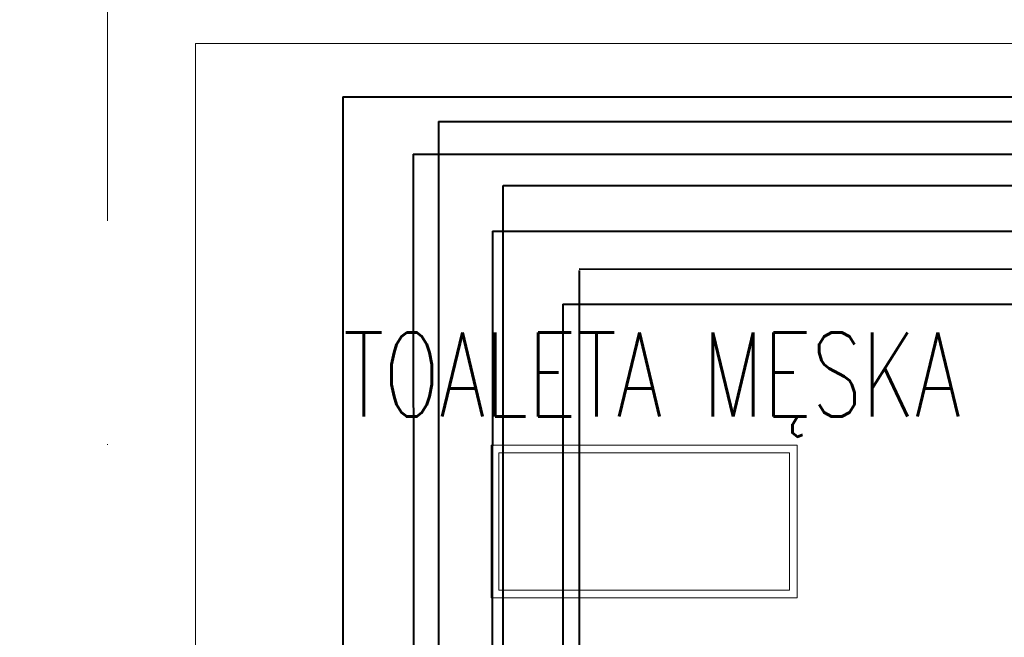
# Model space of a CAD drawing. Header units: millimetres. Extents: x -82287 to 177822, y -399756 to 0.
# Tile 176 of 228: x 52042 to 52182, y -195283 to -195195. Entities that reach past the tile are written whole.
import ezdxf
from ezdxf.enums import TextEntityAlignment as Align
from ezdxf.lldxf.tags import DXFTag

# ---------------------------------------------------------------- set-up
doc = ezdxf.new("R2010")
doc.units = ezdxf.units.MM
doc.header["$MEASUREMENT"] = 0
doc.linetypes.add('SUŁOSZOWA - PB 21 03$0$DASHDOT', pattern=[25.4, 12.7, -6.35, 0, -6.35])
doc.layers.get('DEFPOINTS').update_dxf_attribs({"lineweight": 50})
doc.layers.add('FL_XREF', color=252, linetype='Continuous')
for name, color, linetype, lineweight, true_color in [('IS_Ciepła_woda', 1, 'DASHDOT', 40, 0xff0000), ('IS_Cyrkulacja', 7, 'DASHWAVE', 40, 0x800080), ('IS_Zimna_woda', 5, 'SOLID', 40, 0x0000ff)]:
    doc.layers.add(name, color=color, linetype=linetype, lineweight=lineweight, true_color=true_color)
for name, color, linetype, lineweight in [('IS_Powrót', 5, 'DASH', 40), ('IS_Zasilanie', 1, 'SOLID', 40), ('SUŁOSZOWA - PB 21 03$0$!! 0_ Istn-sciany', 251, 'Continuous', 0), ('SUŁOSZOWA - PB 21 03$0$!! 0_Opis_pom', 251, 'Continuous', 0), ('SUŁOSZOWA - PB 21 03$0$!! 0_Osie', 251, 'SUŁOSZOWA - PB 21 03$0$DASHDOT', 0), ('SUŁOSZOWA - PB 21 03$0$!! 1_OPIS POM NOWE', 251, 'Continuous', 0), ('SUŁOSZOWA - PB 21 03$0$0-osie-liniA', 251, 'SUŁOSZOWA - PB 21 03$0$DASHDOT', 0), ('SUŁOSZOWA - PB 21 03$0$Dimension (ISO)', 251, 'Continuous', 0)]:
    doc.layers.add(name, color=color, linetype=linetype, lineweight=lineweight)
doc.styles.add('SUŁOSZOWA - PB 21 03$0$ARIAL', font='tahoma.ttf')
doc.styles.add('SUŁOSZOWA - PB 21 03$0$Note Text (ISO)', font='tahoma.ttf')
doc.styles.add('SUŁOSZOWA - PB 21 03$0$TXT', font='simplex.shx')
tags = doc.linetypes.add('DASH', pattern=[15, 10, -5]).pattern_tags.tags
tags[6:7] = [DXFTag(74, 4), DXFTag(75, 0), DXFTag(340, '0'), DXFTag(46, 0.0), DXFTag(50, 0.0), DXFTag(44, 0.0), DXFTag(45, 0.0)]
tags[4:5] = [DXFTag(74, 4), DXFTag(75, 0), DXFTag(340, '0'), DXFTag(46, 0.0), DXFTag(50, 0.0), DXFTag(44, 0.0), DXFTag(45, 0.0)]
tags = doc.linetypes.add('DASHDOT', pattern=[20, 10, -5, 0, -5]).pattern_tags.tags
tags[10:11] = [DXFTag(74, 4), DXFTag(75, 0), DXFTag(340, '0'), DXFTag(46, 0.0), DXFTag(50, 0.0), DXFTag(44, 0.0), DXFTag(45, 0.0)]
tags[8:9] = [DXFTag(74, 4), DXFTag(75, 0), DXFTag(340, '0'), DXFTag(46, 0.0), DXFTag(50, 0.0), DXFTag(44, 0.0), DXFTag(45, 0.0)]
tags[6:7] = [DXFTag(74, 4), DXFTag(75, 0), DXFTag(340, '0'), DXFTag(46, 0.0), DXFTag(50, 0.0), DXFTag(44, 0.0), DXFTag(45, 0.0)]
tags[4:5] = [DXFTag(74, 4), DXFTag(75, 0), DXFTag(340, '0'), DXFTag(46, 0.0), DXFTag(50, 0.0), DXFTag(44, 0.0), DXFTag(45, 0.0)]
tags = doc.linetypes.add('DASHWAVE', pattern='A,10,-5,-20,[138,IS_LineDef.shx,S=2,R=0,X=-20,Y=0],-5', length=40).pattern_tags.tags
tags[16:17] = [DXFTag(74, 4), DXFTag(75, 0), DXFTag(340, '0'), DXFTag(46, 0.0), DXFTag(50, 0.0), DXFTag(44, 0.0), DXFTag(45, 0.0)]
tags[6:7] = [DXFTag(74, 4), DXFTag(75, 0), DXFTag(340, '0'), DXFTag(46, 0.0), DXFTag(50, 0.0), DXFTag(44, 0.0), DXFTag(45, 0.0)]
tags[4:5] = [DXFTag(74, 4), DXFTag(75, 0), DXFTag(340, '0'), DXFTag(46, 0.0), DXFTag(50, 0.0), DXFTag(44, 0.0), DXFTag(45, 0.0)]
tags = doc.linetypes.add('SOLID', pattern=[10, 10, 0]).pattern_tags.tags
tags[6:7] = [DXFTag(74, 4), DXFTag(75, 0), DXFTag(340, '0'), DXFTag(46, 0.0), DXFTag(50, 0.0), DXFTag(44, 0.0), DXFTag(45, 0.0)]
tags[4:5] = [DXFTag(74, 4), DXFTag(75, 0), DXFTag(340, '0'), DXFTag(46, 0.0), DXFTag(50, 0.0), DXFTag(44, 0.0), DXFTag(45, 0.0)]
doc.dimstyles.new('SUŁOSZOWA - PB 21 03$0$Default (ISO)', dxfattribs={"dimscale": 5, "dimtxt": 5, "dimasz": 5, "dimexe": 3.175, "dimexo": 0, "dimgap": 0.762, "dimtad": 1, "dimdec": 0, "dimrnd": 1e-08, "dimzin": 0, "dimtxsty": 'SUŁOSZOWA - PB 21 03$0$Note Text (ISO)', "dimcen": 0.09, "dimdle": 10, "dimclrd": 256, "dimclre": 256, "dimclrt": 256, "dimazin": 0, "dimtfac": 0.70104, "dimtmove": 0, "dimatfit": 3, "dimfxl": 1, "dimtolj": 1, "dimtzin": 0, "dimlwd": -1, "dimlwe": -1, "dimarcsym": 0})

# ---------------------------------------------------------------- blocks, each defined once
blk = doc.blocks.new('SUŁOSZOWA - PB 21 03$0$BLOK OSI')
at = {"layer": 'SUŁOSZOWA - PB 21 03$0$0-osie-liniA', "ltscale": 5}
blk.add_lwpolyline([(51992.21, -199661.23), (51992.21, -193642.41)], dxfattribs=at)
blk = doc.blocks.new('*D1518')
at = {"layer": 'DEFPOINTS', "color": 0, "transparency": 16777216}
for p in [(-689.8, 120.2), (510.2, 120.2), (510.2, 18.8)]:
    blk.add_point(p, dxfattribs=at)
at = {"layer": 'SUŁOSZOWA - PB 21 03$0$Dimension (ISO)', "transparency": 16777216}
for p, q in [((-689.8, 120.2), (-689.8, 2.9)), ((510.2, 120.2), (510.2, 2.9)), ((-664.8, 18.8), (485.2, 18.8))]:
    blk.add_line(p, q, dxfattribs=at)
for points in [[(-664.8, 22.9), (-664.8, 14.6), (-689.8, 18.8)], [(485.2, 22.9), (485.2, 14.6), (510.2, 18.8)]]:
    blk.add_solid(points, dxfattribs=at)
at = {"layer": 'SUŁOSZOWA - PB 21 03$0$Dimension (ISO)', "lineweight": 9, "transparency": 16777216, "insert": (-160.6, 48.6), "char_height": 25, "attachment_point": 1, "style": 'SUŁOSZOWA - PB 21 03$0$Note Text (ISO)'}
blk.add_mtext('\\A1;1200', dxfattribs=at)
blk = doc.blocks.new('ogrzewanie_1')
at = {"layer": 'IS_Powrót', "color": 6}
for q in [(52035.99, -150619.03), (52583.48, -149516.68)]:
    blk.add_line((52035.72, -149516.68), q, dxfattribs=at)
at = {"layer": 'IS_Powrót'}
for q in [(52046.2, -150610.02), (52588.97, -149527.67)]:
    blk.add_line((52047, -149527.67), q, dxfattribs=at)
at = {"layer": 'IS_Zasilanie', "color": 6}
for p, q in [((52025.72, -149508.52), (52025.74, -150625.47)), ((52025.72, -149508.53), (52573.48, -149508.52))]:
    blk.add_line(p, q, dxfattribs=at)
at = {"layer": 'IS_Zasilanie'}
for q in [(52057.51, -150603), (52598.97, -149538.03)]:
    blk.add_line((52057, -149538.03), q, dxfattribs=at)
blk = doc.blocks.new('woda_1')
at = {"layer": 'IS_Ciepła_woda'}
for p, q in [((-28320.73, -225464.49), (-27785.44, -225464.47)), ((-28320.73, -227338.64), (-28320.73, -225464.49))]:
    blk.add_line(p, q, dxfattribs=at)
at = {"layer": 'IS_Cyrkulacja'}
for p, q in [((-28309.91, -225476.62), (-28310.73, -227338.64)), ((-28309.91, -225476.38), (-27775.44, -225476.62))]:
    blk.add_line(p, q, dxfattribs=at)
at = {"layer": 'IS_Zimna_woda'}
for q in [(-28330.73, -227338.64), (-27795.44, -225455.38)]:
    blk.add_line((-28329.91, -225455.38), q, dxfattribs=at)
blk = doc.blocks.new('SUŁOSZOWA - PB 21 03$0$A$C11ef928a')
at = {"layer": 'SUŁOSZOWA - PB 21 03$0$Dimension (ISO)', "lineweight": 9}
dim = blk.add_linear_dim(base=(510.2, 18.8), p1=(-689.8, 120.2), p2=(510.2, 120.2), angle=180, dimstyle='SUŁOSZOWA - PB 21 03$0$Default (ISO)', override={"dimdec": 0, "dimlfac": 1, "dimtp": 0, "dimtm": 0, "dimtdec": 2, "dimtofl": 0, "dimatfit": 1}, dxfattribs=at)
dim.commit()
dim.dimension.update_dxf_attribs({"geometry": '*D1518', "text_midpoint": (-125.7, 18.8), "dimtype": 128})
blk = doc.blocks.new('SUŁOSZOWA - PB 21 03')
at = {"layer": 'SUŁOSZOWA - PB 21 03$0$!! 0_ Istn-sciany'}
for points in [[(52004.71142, -195251.5883), (52304.71142, -195251.5883)], [(52004.71142, -195251.5883), (52004.71142, -195393.5883)]]:
    blk.add_lwpolyline(points, dxfattribs=at)
at = {"layer": 'SUŁOSZOWA - PB 21 03$0$!! 0_Opis_pom', "ltscale": 0.7}
for points in [[(52046.83538, -195330.48465), (52090.35538, -195330.48465), (52090.35538, -195308.72465), (52046.83538, -195308.72465)], [(52047.92338, -195329.39665), (52089.26738, -195329.39665), (52089.26738, -195309.81265), (52047.92338, -195309.81265)]]:
    blk.add_lwpolyline(points, close=True, dxfattribs=at)
at = {"xscale": -0.1, "yscale": 0.1, "zscale": 0.1, "rotation": 90}
blk.add_blockref('SUŁOSZOWA - PB 21 03$0$A$C11ef928a', (82225.12684, -195364.3052), dxfattribs=at)
at = {"layer": 'SUŁOSZOWA - PB 21 03$0$!! 0_Osie'}
blk.add_blockref('SUŁOSZOWA - PB 21 03$0$BLOK OSI', (0, 63), dxfattribs=at)
at = {"layer": 'SUŁOSZOWA - PB 21 03$0$!! 0_Opis_pom', "ltscale": 0.7, "style": 'SUŁOSZOWA - PB 21 03$0$TXT', "width": 0.7}
blk.add_text('TOALETA MĘSKA', height=12, dxfattribs=at).set_placement((52069.71052, -195304.67834), align=Align.CENTER)
at = {"layer": 'SUŁOSZOWA - PB 21 03$0$!! 0_Opis_pom', "ltscale": 0.7, "style": 'SUŁOSZOWA - PB 21 03$0$ARIAL'}
for tag, p in [('B0,19', (52679.2094, -194257.55204)), ('B2,14', (73874.0461, -194402.0887)), ('B2,12', (73342.49259, -194413.89249)), ('B1,21', (60405.50261, -194427.18207)), ('B2,11', (73069.01144, -194438.89383)), ('B2,16', (75195.07765, -194441.83446)), ('A1,16', (59129.54925, -194448.08429)), ('B1,19', (59914.81903, -194448.15658)), ('B1/17', (59524.53699, -194450.37428)), ('1,23', (61575.22173, -194450.37428)), ('1,22', (60947.33929, -194456.1144)), ('A1,1', (58808.06672, -194460.94161)), ('B0,15', (51514.15008, -194461.8073)), ('B3,7', (87459.81312, -194465.07097)), ('B3,3', (88235.73906, -194465.79732)), ('B2,19.1', (76701.67035, -194466.03695)), ('B2,17', (75506.7465, -194471.3759)), ('B1,18', (59715.51745, -194473.87108)), ('B0,18', (52071.43815, -194478.40179)), ('B3,8', (90006.66539, -194478.47972)), ('B3,6', (86826.65132, -194483.15512)), ('B2,15', (74566.38885, -194487.81114)), ('B2,10', (72728.63362, -194489.37283)), ('B1,20', (60198.53687, -194490.17374)), ('B2,13', (73649.91716, -194500.01242)), ('A0,6', (49094.40602, -194505.72387)), ('A2,5', (72452.45009, -194505.90583)), ('A1,6', (58565.96262, -194514.50753)), ('B1,1', (61908.24378, -194515.48656)), ('A0,4', (49692.81919, -194517.93289)), ('B0,22', (54187.56644, -194519.04308)), ('A0,3', (49906.53818, -194524.03766)), ('B0,20', (53125.45224, -194527.8835)), ('A0,5', (49399.71914, -194533.19455)), ('B0,21', (53847.26622, -194535.08002)), ('B1,3', (62229.35503, -194604.49851)), ('B2,18', (75922.43604, -194612.23635)), ('B2,19', (77152.69039, -194617.53776)), ('A3,4', (85509.27934, -194642.47136)), ('B0,24B', (54824.42896, -194684.26784)), ('B1,4', (63476.45184, -194691.11207)), ('B0,16', (51457.40872, -194704.43091)), ('B0,13', (50367.63944, -194706.5583)), ('B0,17', (51897.58569, -194706.77195)), ('A2,4', (71695.75649, -194707.44268)), ('A1,5', (58149.22649, -194724.80163)), ('A2.1', (72371.45884, -194731.56251)), ('B0,23', (54542.05776, -194742.93939)), ('A1,2', (58744.42262, -194746.622)), ('B1,2D', (60756.29674, -194750.92727)), ('A1,15', (59129.54925, -194780.73348)), ('A3.1', (86079.08704, -194786.62422)), ('B0,14', (50962.60809, -194789.06568)), ('B1,4', (63483.03852, -194791.04365)), ('A0,2', (49295.91259, -194810.95246)), ('B2.7', (74548.27897, -194836.12781)), ('B3,2', (89035.72921, -194837.99287)), ('B1,2B', (62374.83512, -194841.86715)), ('B0,7', (52851.95551, -194845.56115)), ('B1,2A', (61803.35407, -194869.27513)), ('B0,8', (51561.38742, -194890.27848)), ('A3.2', (86016.50296, -195004.88875)), ('A1,3', (58810.05243, -195008.83917)), ('A0,1', (49914.27925, -195025.82804)), ('A0,10', (49695.87246, -195042.9259)), ('B0,17', (51225.06492, -195049.74007)), ('B0,6', (52110.41055, -195069.39267)), ('B2.2', (74976.1855, -195068.47988)), ('A2.2', (72371.45884, -195070.78713)), ('B1,8', (61403.63433, -195071.25189)), ('A0,7', (49042.50308, -195082.6056)), ('B3,11', (88623.94853, -195099.23575)), ('B3,4', (87612.56208, -195132.78192)), ('B3,5', (86839.47632, -195174.05241)), ('B0,12', (50313.60595, -195207.52936)), ('B0,11', (50726.178, -195219.06638)), ('B3,10', (89778.42161, -195220.68871)), ('B1,6', (63686.26823, -195231.3997)), ('B0,24A', (54359.17011, -195245.97867)), ('A1,4', (58093.66276, -195250.96213)), ('B0,10', (51476.34179, -195259.44699)), ('B3,9', (90479.74099, -195260.18621)), ('A0,11', (49643.96951, -195271.84772)), ('B1,14', (59332.54805, -195280.73534)), ('B0,9', (51798.4912, -195291.17482)), ('B2,21', (75970.16114, -195290.81005)), ('A0,8', (49042.50308, -195293.21363)), ('B1,13', (60186.62513, -195314.46953)), ('B1,5', (63419.22943, -195317.21026)), ('B2,9', (73175.51251, -195317.21162)), ('A2.3', (71832.37045, -195318.78232)), ('B2,4', (74493.5947, -195318.7733)), ('B2,3', (74674.2815, -195319.28036)), ('A3,3', (85569.83931, -195318.78232)), ('B0,3', (52068.59538, -195319.60465)), ('B1,10', (60892.94126, -195319.45825)), ('B3,1', (88723.65615, -195329.98594)), ('B2,8', (73894.209, -195338.18956)), ('B1,9', (61058.12383, -195344.48743)), ('B2,20', (77211.021, -195343.82367)), ('B2.1', (75304.74121, -195348.36327)), ('B0,2', (52227.2348, -195357.98297)), ('B1,2C', (61827.40698, -195369.02625)), ('B1,7', (62134.52151, -195372.05069)), ('B0,1', (53061.17304, -195403.85659)), ('A0,9', (49001.50444, -195413.15723)), ('A0,12', (49689.76592, -195485.50737)), ('B0,4', (52224.78303, -195500.96352)), ('B2,5', (74686.48999, -195507.24036)), ('B1,11', (61050.00078, -195512.89565)), ('B1,12', (60864.00751, -195544.00738)), ('B2,6', (74499.29165, -195549.55175)), ('B0,5', (52066.14362, -195556.83806)), ('C2,2', (74812.78942, -195865.8959)), ('C1,3', (61091.58871, -195973.27844)), ('C0,2A', (52278.30875, -196050.48297)), ('C0,1', (52808.36775, -196132.34208)), ('C1,2', (61690.27405, -196439.72387)), ('C1,1', (62060.59754, -196465.28533)), ('C3,1', (88979.71614, -196545.67785)), ('C0,2B', (53028.88223, -196668.8019)), ('C1,4', (61008.68123, -196686.32122)), ('C2,1', (75334.65984, -196786.2197)), ('C2,3', (74834.65119, -196933.26657)), ('C1,5', (61062.7252, -196991.42453)), ('C1,10', (62127.38542, -196998.81344)), ('C1,9', (62147.33751, -197289.53424)), ('C1,6', (61131.41824, -197329.69535)), ('C0,3', (52181.98562, -197341.92176)), ('D1,1', (73931.12245, -197584.03121)), ('C0,4', (52345.96562, -197596.60561)), ('D0,18', (60296.49264, -197617.95269)), ('C2,4', (75243.70451, -197663.89)), ('D0,7', (59141.53804, -197722.84718)), ('C1,7', (61222.2575, -197737.18052)), ('D0,17', (60701.16801, -197741.44864)), ('D1,4', (73157.19908, -197744.29721)), ('D0,3', (59562.25866, -197751.14316)), ('D1,6', (72757.78643, -197751.22612)), ('D0,6', (58741.71849, -197802.61699)), ('D0,10', (58357.73602, -197820.93991)), ('D,09', (59195.67196, -197881.51243)), ('C0,5', (52269.72696, -197902.4362)), ('C0,6', (52872.93793, -197917.07354)), ('D0,2', (59943.06082, -197917.06725)), ('D1,3', (73475.28953, -197924.29875)), ('D0,16', (60721.3534, -197935.2949)), ('D0,8', (59058.9008, -197963.64925)), ('D0,5', (59448.52586, -197969.8061)), ('C2,5', (74555.08284, -197988.7886)), ('D1,5', (73291.61607, -197999.29956)), ('D0,4', (59655.02693, -198042.2589)), ('D0,15', (60692.12223, -198127.4643)), ('D0,1', (59931.33074, -198173.12806)), ('D1,2', (73578.07819, -198172.30068)), ('D0,11', (58161.27105, -198211.45823)), ('D0,12', (58250.99458, -198537.17631)), ('D0,13', (58250.99458, -198764.99605)), ('D1,7', (71854.87376, -198786.88467)), ('D0,14', (59130.08589, -198795.3373)), ('D1,8', (71715.35366, -199212.44512))]:
    blk.add_attdef(tag, text='', height=11.968, dxfattribs=at).set_placement(p, align=Align.MIDDLE_CENTER)
at = {"layer": 'SUŁOSZOWA - PB 21 03$0$!! 1_OPIS POM NOWE', "style": 'SUŁOSZOWA - PB 21 03$0$ARIAL'}
for tag, p in [('C1.7A', (61271.6179, -197538.30303)), ('C2.5B', (74970.66097, -197546.70728)), ('C2,5C', (74903.71123, -197659.13664)), ('C2.4', (75374.07862, -197726.11453)), ('D1,2B', (74322.25834, -197791.43247)), ('C1.7C', (61260.26049, -197811.38428)), ('C1.8B', (61588.27341, -197817.62151)), ('C1.8A', (61884.42005, -197818.94854)), ('C1.7B', (61322.12354, -197933.89849)), ('C2,5A', (74943.41937, -197993.49482)), ('E1.2', (62164.78326, -198139.98688)), ('E1.5E', (62692.10372, -198153.27854)), ('D1,2C', (73419.9359, -198156.57844)), ('E3.1', (88990.58975, -198158.87886)), ('E2.9', (75361.45041, -198161.88904)), ('E2.7', (76022.45692, -198162.26272)), ('D1,2A', (74280.17915, -198172.30068)), ('E1.5D', (62993.60773, -198185.416)), ('E1.1', (61330.46191, -198191.9806)), ('E1.5C', (63016.9343, -198246.3437)), ('E1.5B', (63264.15117, -198307.8661)), ('E3.2', (88781.41347, -198385.24275)), ('E1.6', (61022.6264, -198421.00827)), ('E2.2', (74782.75417, -198427.85813)), ('E2.8', (75757.29014, -198437.09188)), ('E2.6', (76531.8031, -198444.40756)), ('E3.4', (89392.22607, -198450.03942)), ('E1.5A', (63049.47589, -198456.39852)), ('E1.5G', (62892.39981, -198586.12622)), ('E1.5F', (62736.15118, -198589.14592)), ('E1,4', (61888.25021, -198652.6996)), ('E2.1', (75803.99631, -198697.05773)), ('E1.5L', (63297.7633, -198733.65678)), ('E1.3', (61058.5992, -198806.28147)), ('E1.5H', (62893.53005, -198830.01758)), ('E2,3', (74778.52304, -198843.9541)), ('E3.3', (89150.95684, -198867.32581)), ('E1.5K', (63266.15427, -198904.67789)), ('E1.5I', (62723.74907, -199005.87002)), ('E2.4', (75135.87669, -199083.20857)), ('E2.5', (76615.04061, -199164.91143)), ('E1.5J', (63204.25187, -199215.697))]:
    blk.add_attdef(tag, text='', height=11.968, dxfattribs=at).set_placement(p, align=Align.MIDDLE_CENTER)

msp = doc.modelspace()

# ---------------------------------------------------------------- block references
at = {"layer": 'FL_XREF'}
msp.add_blockref('SUŁOSZOWA - PB 21 03', (62.28, 52.9), dxfattribs=at)
at = {"layer": 'IS_Zasilanie'}
msp.add_blockref('ogrzewanie_1', (62.28, -45697.72), dxfattribs=at)
at = {"layer": 'IS_Zimna_woda'}
msp.add_blockref('woda_1', (80431.53, 30245.63), dxfattribs=at)

doc.saveas('drawing.dxf')
